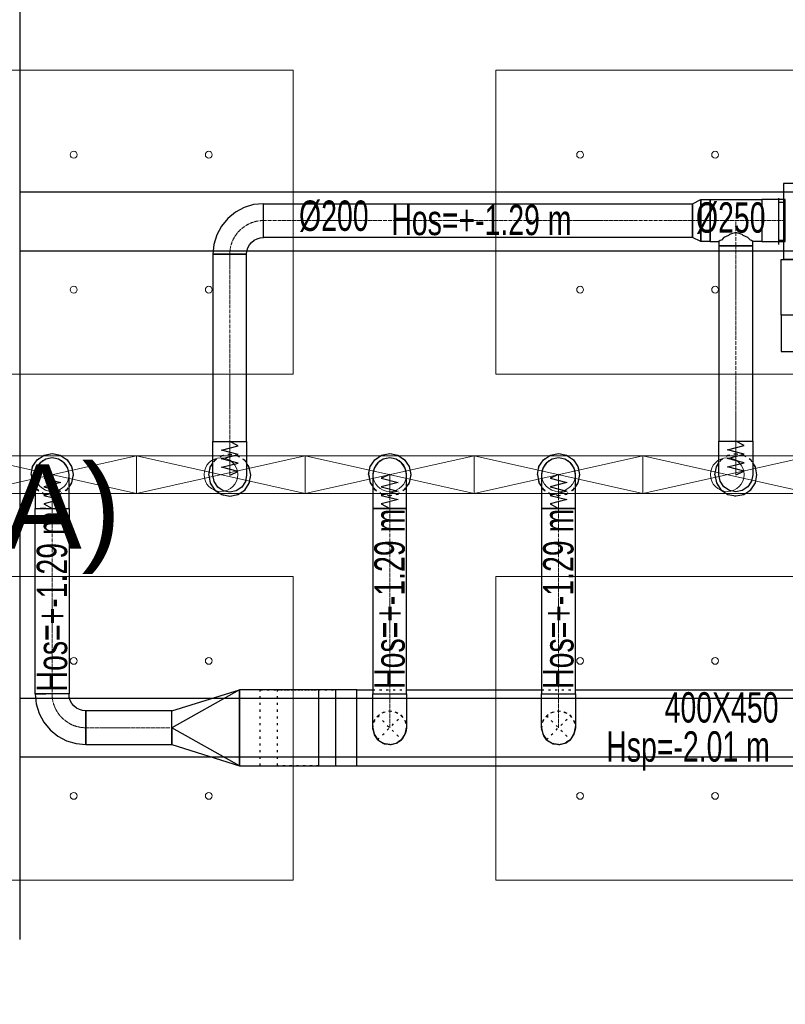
# Model space of a CAD drawing. Header units: centimetres. Extents: x -228435 to 46820, y -89367 to 152985.
# Tile 136 of 252: x -21760 to -17224, y 64865 to 70700. Entities that reach past the tile are written whole.
import ezdxf

# ---------------------------------------------------------------- set-up
doc = ezdxf.new("R2010")
doc.units = ezdxf.units.CM
doc.header["$LTSCALE"] = 50
doc.header["$PDMODE"] = 35
doc.header["$PDSIZE"] = 0.1
for name, pattern in [('CADVENT_CENTERLINE', [9.9, 7.4, -1, 0.5, -1]), ('CADVENT_HIDDEN', [0.8, 0.25, -0.55]), ('Kondygnacja  -0_5$0$HIDDEN', [9.525, 6.35, -3.175]), ('Kondygnacja  -0_5$0$HIDDEN2', [4.7625, 3.175, -1.5875]), ('Osie rzutów$0$DASHDOT2', [12.7, 6.35, -3.175, 0, -3.175])]:
    doc.linetypes.add(name, pattern=pattern)
doc.layers.get('0').update_dxf_attribs({"color": 8})
doc.layers.get('DEFPOINTS').update_dxf_attribs({"color": 8})
for name, color, linetype in [('01-103-Went PP_poziom-0_5$0$L_Nawiew', 3, 'Continuous'), ('bgde-nawiewDETAILS', 1, 'Continuous'), ('bgde-nawiewEXP', 1, 'Continuous'), ('bgde-nawiewHIDDEN', 1, 'Continuous'), ('bgde-tekst', 7, 'Continuous'), ('bgde-wywiewSOL', 5, 'Continuous'), ('Kondygnacja  -0_5$0$ARCH_KONSTR_POWYŻEJ RZUTU', 8, 'Kondygnacja  -0_5$0$HIDDEN'), ('Kondygnacja  -0_5$0$ARCH_KONSTR_POWYŻEJ RZUTU_IST', 8, 'Kondygnacja  -0_5$0$HIDDEN2'), ('Osie rzutów$0$ARCH_INFO_OSIE_IST', 8, 'Osie rzutów$0$DASHDOT2'), ('Osie rzutów$0$ARCH_INFO_OSIE_OPISY_IST', 8, 'Continuous'), ('Pomieszczenia -05$0$ARCH_INFO_OPISY', 8, 'Continuous')]:
    doc.layers.add(name, color=color, linetype=linetype)
for name, color, linetype, lineweight in [('bgde-nawiewCEN', 7, 'Continuous', 13), ('bgde_nawiewnik', 11, 'Continuous', 5), ('Kondygnacja  -0_5$0$ARCH_INFO_WYMIARY', 8, 'Continuous', 9), ('SU Lampy kwadratowe  -05$0$ARCH_SUFITY_PODWIESZANE', 8, 'Continuous', 9)]:
    doc.layers.add(name, color=color, linetype=linetype, lineweight=lineweight)
doc.styles.add('Kondygnacja  -0_5$0$Romans', font='Romans.shx', dxfattribs={"width": 0.7})
doc.styles.add('Pomieszczenia -05$0$Arial', font='ARIAL.TTF')
doc.dimstyles.new('Kondygnacja  -0_5$0$Wymiary 1-100', dxfattribs={"dimtxt": 12, "dimasz": 10, "dimexe": 5, "dimexo": 0, "dimgap": 4, "dimtad": 1, "dimrnd": 0.5, "dimzin": 12, "dimdsep": 46, "dimtxsty": 'Kondygnacja  -0_5$0$Romans', "dimblk": 'Kondygnacja  -0_5$0$_Oblique', "dimcen": 10, "dimdle": 10, "dimclrt": 55, "dimazin": 0, "dimtfac": 1, "dimtmove": 1, "dimatfit": 3, "dimfxl": 0, "dimtolj": 1, "dimtzin": 0, "dimarcsym": 0})

# ---------------------------------------------------------------- blocks, each defined once
blk = doc.blocks.new('Osie rzutów')
at = {"layer": 'Osie rzutów$0$ARCH_INFO_OSIE_IST', "ltscale": 10}
blk.add_line((4436.04, 11000), (13655, 11000), dxfattribs=at)
blk = doc.blocks.new('SU Lampy kwadratowe  -05$0$moduł sufitu')
at = {"layer": 'SU Lampy kwadratowe  -05$0$ARCH_SUFITY_PODWIESZANE'}
for points in [[(60, -60), (240, -60), (240, -240), (60, -240)], [(360, -60), (540, -60), (540, -240), (360, -240)], [(60, -360), (240, -360), (240, -540), (60, -540)], [(360, -360), (540, -360), (540, -540), (360, -540)]]:
    blk.add_lwpolyline(points, close=True, dxfattribs=at)
for centre in [(110, -110), (190, -110), (410, -110), (490, -110), (110, -190), (190, -190), (410, -190), (490, -190), (110, -410), (190, -410), (410, -410), (490, -410), (110, -490), (190, -490), (410, -490), (490, -490)]:
    blk.add_circle(centre, 2, dxfattribs=at)
blk = doc.blocks.new('SU Lampy kwadratowe  -05')
at = {"layer": 'SU Lampy kwadratowe  -05$0$ARCH_SUFITY_PODWIESZANE'}
blk.add_blockref('SU Lampy kwadratowe  -05$0$moduł sufitu', (9860, 11600), dxfattribs=at)
blk = doc.blocks.new('Kondygnacja  -0_5$0$konstrukcja istniejąca -0.5')
at = {"layer": 'Kondygnacja  -0_5$0$ARCH_KONSTR_POWYŻEJ RZUTU_IST', "ltscale": 10}
for points in [[(9938, 12175), (9938, 11025)], [(9938, 11467.89), (10982, 11467.89)], [(10982, 11432.89), (9938, 11432.89)], [(9938, 11167.89), (10982, 11167.89)], [(10982, 11132.89), (9938, 11132.89)]]:
    blk.add_lwpolyline(points, dxfattribs=at)
blk = doc.blocks.new('Kondygnacja  -0_5$0$_Oblique')
at = {"color": 0, "linetype": 'ByBlock', "lineweight": -2}
blk.add_line((-0.5, -0.5), (0.5, 0.5), dxfattribs=at)
blk = doc.blocks.new('*D212')
at = {"layer": 'DEFPOINTS', "color": 0}
for p in [(-30586.3, 81900), (-30681.1, 12489.5), (9064, 12489.5)]:
    blk.add_point(p, dxfattribs=at)
at = {"layer": 'Kondygnacja  -0_5$0$ARCH_INFO_WYMIARY', "color": 0, "lineweight": -2}
for p, q in [((-30673.1, 81900), (-30686.1, 81900)), ((-30681.1, 81910), (-30681.1, 12479.5)), ((-30673.1, 12489.5), (-30686.1, 12489.5))]:
    blk.add_line(p, q, dxfattribs=at)
at = {"layer": 'Kondygnacja  -0_5$0$ARCH_INFO_WYMIARY', "color": 0, "lineweight": -2, "xscale": 10, "yscale": 10, "zscale": 10}
for p, rotation in [((-30681.1, 81900), 90), ((-30681.1, 12489.5), 270)]:
    blk.add_blockref('Kondygnacja  -0_5$0$_Oblique', p, dxfattribs=dict(at, rotation=rotation))
at = {"layer": 'Kondygnacja  -0_5$0$ARCH_INFO_WYMIARY', "color": 55, "insert": (-30691.1, 47194.8), "char_height": 12, "attachment_point": 5, "rotation": 90, "style": 'Kondygnacja  -0_5$0$Romans'}
blk.add_mtext('\\A1;69410.5', dxfattribs=at)
blk = doc.blocks.new('A$C066D7839')
at = {"layer": 'bgde_nawiewnik'}
for p, q in [((-50, -11.15), (-50, 11.15)), ((-50, 11.15), (50, 11.15)), ((-50, -11.15), (50, 11.15)), ((50, -11.15), (-50, 11.15)), ((50, 11.15), (50, -11.15)), ((50, -11.15), (-50, -11.15))]:
    blk.add_line(p, q, dxfattribs=at)
blk.add_circle((0, 0), 10, dxfattribs=at)
blk = doc.blocks.new('A$C5B3E7367')
at = {"layer": '01-103-Went PP_poziom-0_5$0$L_Nawiew'}
h = blk.add_hatch(color=256, dxfattribs=at)
h.paths.add_polyline_path([(215, 704), (215, 674), (331.7, 674), (331.7, 612.1), (445.9, 689), (331.7, 765.9), (331.7, 704)])
h.paths.add_polyline_path([(48.3, 704), (48.3, 674), (215, 674), (215, 704)])
for p, q in [((215, 1525), (165, 1525)), ((165, 1525), (165, 1505)), ((215, 1400), (215, 1530)), ((545, 1530), (215, 1530)), ((215, 1530), (215, 1515)), ((545, 1400), (545, 1530)), ((165, 1505), (215, 1505)), ((243.8, 1452), (268.8, 1452)), ((256.2, 1452), (256.2, 1400)), ((326.2, 1452), (351.2, 1452)), ((338.8, 1452), (338.8, 1400)), ((408.8, 1452), (433.8, 1452)), ((421.2, 1452), (421.2, 1400)), ((491.2, 1452), (516.2, 1452)), ((503.8, 1452), (503.8, 1400)), ((0, 1378), (215, 1378)), ((0, 0), (0, 1378)), ((545, 1400), (215, 1400)), ((215, 1400), (215, 1378)), ((215, 1378), (215, 0)), ((545, 0), (545, 1400)), ((445.9, 689), (331.7, 765.9)), ((331.7, 704), (331.7, 765.9)), ((48.3, 704), (331.7, 704)), ((48.3, 704), (48.3, 674)), ((48.3, 674), (331.7, 674)), ((445.9, 689), (331.7, 612.1)), ((331.7, 612.1), (331.7, 674)), ((215, 0), (0, 0)), ((215, 0), (545, 0))]:
    blk.add_line(p, q, dxfattribs=at)
blk = doc.blocks.new('A$C53CA46B8')
at = {"layer": 'bgde-wywiewSOL'}
for p, q in [((200.4, 481.1), (-249.6, 481.1)), ((-249.6, 481.1), (-249.6, -878.9)), ((112.9, 511.1), (-162.1, 511.1)), ((-137.1, 481.1), (-137.1, 511.1)), ((87.9, 481.1), (87.9, 511.1)), ((200.4, 481.1), (200.4, -878.9)), ((200.4, -878.9), (-249.6, -878.9)), ((112.9, -908.9), (-162.1, -908.9)), ((-137.1, -878.9), (-137.1, -908.9)), ((87.9, -878.9), (87.9, -908.9))]:
    blk.add_line(p, q, dxfattribs=at)
at = {"layer": '01-103-Went PP_poziom-0_5$0$L_Nawiew'}
blk.add_blockref('A$C5B3E7367', (-794.6, -893.9), dxfattribs=at)

msp = doc.modelspace()

# ---------------------------------------------------------------- linework, layer by layer
at = {"layer": 'bgde-nawiewCEN', "linetype": 'CADVENT_CENTERLINE', "ltscale": 0.06}
for p, q in [((-17773.021, 69509.622), (-20315.266, 69509.622)), ((-17670.021, 69509.622), (-17773.021, 69509.622)), ((-17670.021, 69509.622), (-17517.021, 69509.622)), ((-17517.021, 69359.622), (-17517.021, 69509.622)), ((-17517.021, 69509.622), (-17364.021, 69509.622)), ((-17364.021, 69509.622), (-17224.021, 69509.622)), ((-17517.021, 69359.622), (-17517.021, 68202.562)), ((-20515.266, 69309.622), (-20515.266, 68200.784)), ((-20515.266, 68200.784), (-20515.266, 68182.088)), ((-20515.266, 68182.088), (-20515.266, 68130.977)), ((-17517.021, 68202.562), (-17517.021, 68183.865)), ((-17517.021, 68183.865), (-17517.021, 68132.754)), ((-20515.266, 68130.977), (-20515.266, 68103.184)), ((-20515.266, 68103.184), (-20515.266, 68079.658)), ((-17517.021, 68132.754), (-17517.021, 68104.962)), ((-17517.021, 68104.962), (-17517.021, 68081.436)), ((-20515.266, 68079.658), (-20515.266, 68060.043)), ((-20515.266, 68060.043), (-20515.266, 68043.984)), ((-20515.266, 68043.984), (-20515.266, 68031.125)), ((-17517.021, 68081.436), (-17517.021, 68061.821)), ((-17517.021, 68061.821), (-17517.021, 68045.762)), ((-17517.021, 68045.762), (-17517.021, 68032.902)), ((-21567.838, 68003.485), (-21567.838, 68003.959)), ((-21567.838, 68002.359), (-21567.838, 68003.485)), ((-21567.838, 68000.166), (-21567.838, 68002.359)), ((-21567.838, 67996.552), (-21567.838, 68000.166)), ((-21567.838, 67991.159), (-21567.838, 67996.552)), ((-21567.838, 67983.633), (-21567.838, 67991.159)), ((-21567.838, 67973.618), (-21567.838, 67983.633)), ((-20515.266, 68031.125), (-20515.266, 68021.11)), ((-20515.266, 68021.11), (-20515.266, 68013.584)), ((-20515.266, 68013.584), (-20515.266, 68008.191)), ((-20515.266, 68008.191), (-20515.266, 68004.577)), ((-20515.266, 68004.577), (-20515.266, 68002.384)), ((-20515.266, 68002.384), (-20515.266, 68001.258)), ((-20515.266, 68001.258), (-20515.266, 68000.784)), ((-19567.838, 68003.485), (-19567.838, 68003.959)), ((-19567.838, 68002.359), (-19567.838, 68003.485)), ((-19567.838, 68000.166), (-19567.838, 68002.359)), ((-19567.838, 67996.552), (-19567.838, 68000.166)), ((-19567.838, 67991.159), (-19567.838, 67996.552)), ((-19567.838, 67983.633), (-19567.838, 67991.159)), ((-19567.838, 67973.618), (-19567.838, 67983.633)), ((-18567.838, 68003.485), (-18567.838, 68003.959)), ((-18567.838, 68002.359), (-18567.838, 68003.485)), ((-18567.838, 68000.166), (-18567.838, 68002.359)), ((-18567.838, 67996.552), (-18567.838, 68000.166)), ((-18567.838, 67991.159), (-18567.838, 67996.552)), ((-18567.838, 67983.633), (-18567.838, 67991.159)), ((-18567.838, 67973.618), (-18567.838, 67983.633)), ((-17517.021, 68032.902), (-17517.021, 68022.888)), ((-17517.021, 68022.888), (-17517.021, 68015.362)), ((-17517.021, 68015.362), (-17517.021, 68009.969)), ((-17517.021, 68009.969), (-17517.021, 68006.354)), ((-17517.021, 68006.354), (-17517.021, 68004.162)), ((-17517.021, 68004.162), (-17517.021, 68003.036)), ((-17517.021, 68003.036), (-17517.021, 68002.562)), ((-21567.838, 67960.759), (-21567.838, 67973.618)), ((-21567.838, 67944.7), (-21567.838, 67960.759)), ((-21567.838, 67925.085), (-21567.838, 67944.7)), ((-21567.838, 67901.559), (-21567.838, 67925.085)), ((-19567.838, 67960.759), (-19567.838, 67973.618)), ((-19567.838, 67944.7), (-19567.838, 67960.759)), ((-19567.838, 67925.085), (-19567.838, 67944.7)), ((-19567.838, 67901.559), (-19567.838, 67925.085)), ((-18567.838, 67960.759), (-18567.838, 67973.618)), ((-18567.838, 67944.7), (-18567.838, 67960.759)), ((-18567.838, 67925.085), (-18567.838, 67944.7)), ((-18567.838, 67901.559), (-18567.838, 67925.085)), ((-21567.838, 67873.766), (-21567.838, 67901.559)), ((-21567.838, 67822.655), (-21567.838, 67873.766)), ((-19567.838, 67873.766), (-19567.838, 67901.559)), ((-19567.838, 67822.655), (-19567.838, 67873.766)), ((-18567.838, 67873.766), (-18567.838, 67901.559)), ((-18567.838, 67822.655), (-18567.838, 67873.766)), ((-21567.838, 67803.959), (-21567.838, 67822.655)), ((-21567.838, 67803.959), (-21567.838, 66703.983)), ((-19567.838, 67803.959), (-19567.838, 67822.655)), ((-19567.838, 67803.959), (-19567.838, 66703.983)), ((-18567.838, 67803.959), (-18567.838, 67822.655)), ((-18567.838, 67803.959), (-18567.838, 66703.983)), ((-19567.838, 66703.983), (-19567.838, 66503.983)), ((-18567.838, 66703.983), (-18567.838, 66503.983)), ((-21367.838, 66503.983), (-20858.633, 66503.983))]:
    msp.add_line(p, q, dxfattribs=at)
for centre, start, end in [((-20315.266, 69309.622), 90, 180), ((-21367.838, 66703.983), 180, 270)]:
    msp.add_arc(centre, 200, start, end, dxfattribs=at)
at = {"layer": 'bgde-nawiewDETAILS', "linetype": 'CADVENT_HIDDEN'}
for p, q in [((-19638.549, 66433.272), (-19497.127, 66574.694)), ((-19638.549, 66574.694), (-19497.127, 66433.272)), ((-18638.549, 66433.272), (-18497.127, 66574.694)), ((-18638.549, 66574.694), (-18497.127, 66433.272))]:
    msp.add_line(p, q, dxfattribs=at)
at = {"layer": 'bgde-nawiewEXP', "linetype": 'Continuous'}
for points in [[(-17773.021, 69409.622), (-17773.021, 69609.622), (-17724.864, 69634.622), (-17724.864, 69384.622)], [(-17724.864, 69384.622), (-17724.864, 69634.622), (-17670.021, 69634.622), (-17670.021, 69384.622)], [(-17364.021, 69384.622), (-17224.021, 69384.622), (-17224.021, 69634.622), (-17364.021, 69634.622), (-17364.021, 69394.137)], [(-20615.266, 69309.622), (-20415.266, 69309.622), (-20413.344, 69329.131), (-20407.654, 69347.89), (-20398.413, 69365.179), (-20385.976, 69380.332), (-20370.823, 69392.769), (-20353.534, 69402.01), (-20334.775, 69407.7), (-20315.266, 69409.622), (-20315.266, 69609.622), (-20373.793, 69603.857), (-20430.071, 69586.786), (-20481.937, 69559.063), (-20527.398, 69521.754), (-20564.707, 69476.293), (-20592.43, 69424.427), (-20609.501, 69368.149)], [(-20315.266, 69409.622), (-20315.266, 69609.622), (-17773.021, 69609.622), (-17773.021, 69409.622)], [(-17617.021, 68202.562), (-17417.021, 68202.562), (-17417.021, 69359.622), (-17617.021, 69359.622)], [(-20615.266, 68200.784), (-20415.266, 68200.784), (-20415.266, 69309.622), (-20615.266, 69309.622)], [(-20615.266, 68000.784), (-20615.266, 68200.784), (-20415.266, 68200.784), (-20415.266, 68000.784), (-20422.878, 67962.516), (-20444.555, 67930.073), (-20476.997, 67908.396), (-20515.266, 67900.784), (-20553.534, 67908.396), (-20585.976, 67930.073), (-20607.654, 67962.516)], [(-17617.021, 68002.562), (-17617.021, 68202.562), (-17417.021, 68202.562), (-17417.021, 68002.562), (-17424.633, 67964.293), (-17446.31, 67931.851), (-17478.752, 67910.174), (-17517.021, 67902.562), (-17555.289, 67910.174), (-17587.731, 67931.851), (-17609.409, 67964.293)], [(-21667.838, 67973.618), (-21667.838, 67803.959), (-21467.838, 67803.959), (-21467.838, 68003.959), (-21475.45, 68042.227), (-21497.127, 68074.67), (-21529.57, 68096.347), (-21567.838, 68103.959), (-21606.106, 68096.347), (-21638.549, 68074.67), (-21660.226, 68042.227), (-21667.838, 68003.959), (-21667.838, 67983.633)], [(-19667.838, 67973.618), (-19667.838, 67803.959), (-19467.838, 67803.959), (-19467.838, 68003.959), (-19475.45, 68042.227), (-19497.127, 68074.67), (-19529.57, 68096.347), (-19567.838, 68103.959), (-19606.106, 68096.347), (-19638.549, 68074.67), (-19660.226, 68042.227), (-19667.838, 68003.959), (-19667.838, 67983.633)], [(-18667.838, 67960.759), (-18667.838, 67803.959), (-18467.838, 67803.959), (-18467.838, 68003.959), (-18475.45, 68042.227), (-18497.127, 68074.67), (-18529.57, 68096.347), (-18567.838, 68103.959), (-18606.106, 68096.347), (-18638.549, 68074.67), (-18660.226, 68042.227), (-18667.838, 68003.959), (-18667.838, 67973.618)], [(-19667.838, 66703.983), (-19467.838, 66703.983), (-19467.838, 67803.959), (-19667.838, 67803.959)], [(-18667.838, 66703.983), (-18467.838, 66703.983), (-18467.838, 67803.959), (-18667.838, 67803.959)], [(-21667.838, 66703.983), (-21662.074, 66645.456), (-21645.002, 66589.178), (-21617.279, 66537.312), (-21579.97, 66491.851), (-21534.509, 66454.542), (-21482.643, 66426.819), (-21426.365, 66409.748), (-21367.838, 66403.983), (-21367.838, 66603.983), (-21387.347, 66605.905), (-21406.106, 66611.595), (-21423.395, 66620.836), (-21438.549, 66633.272), (-21450.985, 66648.426), (-21460.226, 66665.715), (-21465.917, 66684.474), (-21467.838, 66703.983), (-21660.226, 66703.983)], [(-20858.633, 66403.983), (-20458.633, 66278.983), (-19988.119, 66278.983), (-19988.119, 66728.983), (-20458.633, 66728.983), (-20458.633, 66278.983), (-20858.633, 66503.983), (-20858.633, 66411.595)], [(-20858.633, 66503.983), (-20858.633, 66603.983), (-20458.633, 66728.983)], [(-21367.838, 66403.983), (-20858.633, 66403.983), (-20858.633, 66603.983), (-21367.838, 66603.983), (-21367.838, 66411.595)]]:
    msp.add_lwpolyline(points, close=True, dxfattribs=at)
for points in [[(-17670.021, 69384.622), (-17670.021, 69634.622), (-17364.021, 69634.622), (-17364.021, 69384.622), (-17417.021, 69384.622)], [(-17670.021, 69384.622), (-17617.021, 69384.622), (-17617.021, 69359.622), (-17417.021, 69359.622), (-17417.021, 69384.622), (-17424.633, 69392.234), (-17431.025, 69394.137), (-17446.31, 69409.421), (-17472.766, 69421.233), (-17478.752, 69427.219), (-17517.021, 69438.611), (-17555.289, 69427.219), (-17561.275, 69421.233), (-17587.731, 69409.421), (-17603.016, 69394.137), (-17609.409, 69392.234), (-17617.021, 69384.622)], [(-21692.838, 68003.959), (-21683.323, 68051.794), (-21656.226, 68092.347), (-21615.674, 68119.444), (-21567.838, 68128.959), (-21520.003, 68119.444), (-21479.45, 68092.347), (-21452.353, 68051.794), (-21442.838, 68003.959), (-21452.353, 67956.123), (-21467.838, 67932.949)], [(-19692.838, 68003.959), (-19683.323, 68051.794), (-19656.226, 68092.347), (-19615.674, 68119.444), (-19567.838, 68128.959), (-19520.003, 68119.444), (-19479.45, 68092.347), (-19452.353, 68051.794), (-19442.838, 68003.959), (-19452.353, 67956.123), (-19467.838, 67932.949)], [(-18692.838, 68003.959), (-18683.323, 68051.794), (-18656.226, 68092.347), (-18615.674, 68119.444), (-18567.838, 68128.959), (-18520.003, 68119.444), (-18479.45, 68092.347), (-18452.353, 68051.794), (-18442.838, 68003.959), (-18452.353, 67956.123), (-18467.838, 67932.949)], [(-20640.266, 68000.784), (-20630.751, 67952.948), (-20603.654, 67912.396), (-20563.101, 67885.299), (-20515.266, 67875.784), (-20467.43, 67885.299), (-20426.877, 67912.396), (-20399.781, 67952.948), (-20390.266, 68000.784), (-20399.781, 68048.619), (-20415.266, 68071.794)], [(-20640.266, 68000.784), (-20630.751, 68048.619), (-20615.266, 68071.794)], [(-17642.021, 68002.562), (-17632.506, 67954.726), (-17605.409, 67914.173), (-17564.856, 67887.077), (-17517.021, 67877.562), (-17469.185, 67887.077), (-17428.632, 67914.173), (-17401.536, 67954.726), (-17392.021, 68002.562), (-17401.536, 68050.397), (-17417.021, 68073.572)], [(-17642.021, 68002.562), (-17632.506, 68050.397), (-17617.021, 68073.572)], [(-21692.838, 68003.959), (-21683.323, 67956.123), (-21667.838, 67932.949)], [(-19692.838, 68003.959), (-19683.323, 67956.123), (-19667.838, 67932.949)], [(-18692.838, 68003.959), (-18683.323, 67956.123), (-18667.838, 67932.949)], [(-21667.838, 66703.983), (-21667.838, 67803.959), (-21606.106, 67803.959)], [(-21606.106, 67803.959), (-21638.549, 67803.959)], [(-21606.106, 67803.959), (-21467.838, 67803.959), (-21467.838, 66703.983), (-21638.549, 66703.983)], [(-21667.838, 66703.983), (-21660.226, 66703.983)], [(-21660.226, 66703.983), (-21667.838, 66703.983)], [(-21660.226, 66703.983), (-21606.106, 66703.983)], [(-20458.633, 66278.983), (-20458.633, 66728.983)], [(-19988.119, 66278.983), (-19762, 66278.983), (-19762, 66728.983), (-19988.119, 66728.983)], [(-19886.103, 66278.983), (-19886.103, 66728.983)], [(-19762, 66278.983), (-19762, 66728.983), (-19667.838, 66728.983)], [(-19762, 66278.983), (-5217.031, 66278.983), (-5217.031, 66728.983), (-5467.838, 66728.983)], [(-19667.838, 66503.983), (-19667.838, 66703.983), (-19467.838, 66703.983), (-19467.838, 66503.983), (-19473.096, 66477.549)], [(-19467.838, 66728.983), (-18667.838, 66728.983)], [(-18667.838, 66503.983), (-18667.838, 66703.983), (-18467.838, 66703.983), (-18467.838, 66503.983), (-18473.168, 66477.187)], [(-18467.838, 66728.983), (-16667.838, 66728.983)], [(-19667.838, 66503.983), (-19660.226, 66465.715), (-19657.151, 66461.112)], [(-19667.838, 66503.983), (-19660.226, 66465.715), (-19638.549, 66433.272), (-19653.523, 66455.682)], [(-19667.533, 66496.173), (-19666.88, 66501.67)], [(-19667.533, 66496.173), (-19656.955, 66458.616), (-19640.277, 66437.444)], [(-19497.127, 66433.272), (-19475.45, 66465.715), (-19467.838, 66503.983)], [(-19497.127, 66433.272), (-19475.45, 66465.715), (-19474.37, 66471.144)], [(-19496.169, 66435.585), (-19491.821, 66439.011), (-19472.744, 66473.047), (-19469.566, 66499.811)], [(-18667.838, 66503.983), (-18660.226, 66465.715), (-18657.27, 66461.291)], [(-18667.838, 66503.983), (-18660.226, 66465.715), (-18638.549, 66433.272), (-18653.727, 66455.989)], [(-18667.555, 66496.466), (-18666.912, 66501.748)], [(-18667.555, 66496.466), (-18657.088, 66458.878), (-18640.245, 66437.367)], [(-18497.127, 66433.272), (-18475.45, 66465.715), (-18467.838, 66503.983)], [(-18497.127, 66433.272), (-18475.45, 66465.715), (-18474.412, 66470.933)], [(-18496.202, 66435.507), (-18492.012, 66438.788), (-18472.835, 66472.768), (-18469.534, 66499.888)], [(-19638.549, 66433.272), (-19606.106, 66411.595), (-19600.677, 66410.515)], [(-19638.549, 66433.272), (-19606.106, 66411.595), (-19567.838, 66403.983), (-19594.273, 66409.241)], [(-19636.236, 66432.314), (-19632.81, 66427.966), (-19598.774, 66408.889), (-19572.01, 66405.711)], [(-19567.838, 66403.983), (-19529.57, 66411.595), (-19497.127, 66433.272), (-19519.537, 66418.299)], [(-19567.838, 66403.983), (-19529.57, 66411.595), (-19524.967, 66414.671)], [(-19565.525, 66404.941), (-19560.028, 66404.289), (-19522.471, 66414.866), (-19501.299, 66431.544)], [(-18638.549, 66433.272), (-18606.106, 66411.595), (-18600.888, 66410.557)], [(-18638.549, 66433.272), (-18606.106, 66411.595), (-18567.838, 66403.983), (-18594.634, 66409.313)], [(-18636.314, 66432.347), (-18633.033, 66428.157), (-18599.053, 66408.98), (-18571.933, 66405.679)], [(-18567.838, 66403.983), (-18529.57, 66411.595), (-18497.127, 66433.272), (-18519.844, 66418.094)], [(-18567.838, 66403.983), (-18529.57, 66411.595), (-18525.146, 66414.551)], [(-18565.603, 66404.909), (-18560.321, 66404.266), (-18522.733, 66414.733), (-18501.222, 66431.576)]]:
    msp.add_lwpolyline(points, dxfattribs=at)
at = {"layer": 'bgde-nawiewEXP'}
for points in [[(-20515.266, 68000.784), (-20465.266, 68022.082), (-20565.266, 68047.443), (-20465.266, 68072.664), (-20565.266, 68097.949), (-20465.266, 68123.484), (-20565.266, 68148.843), (-20465.266, 68174.302), (-20515.266, 68200.784)], [(-17517.021, 68002.562), (-17467.021, 68023.859), (-17567.021, 68049.221), (-17467.021, 68074.441), (-17567.021, 68099.726), (-17467.021, 68125.261), (-17567.021, 68150.621), (-17467.021, 68176.079), (-17517.021, 68202.562)], [(-21567.838, 68003.959), (-21617.838, 67982.661), (-21517.838, 67957.299), (-21617.838, 67932.079), (-21517.838, 67906.794), (-21617.838, 67881.259), (-21517.838, 67855.9), (-21617.838, 67830.441), (-21567.838, 67803.959)], [(-19567.838, 68003.959), (-19617.838, 67982.661), (-19517.838, 67957.299), (-19617.838, 67932.079), (-19517.838, 67906.794), (-19617.838, 67881.259), (-19517.838, 67855.9), (-19617.838, 67830.441), (-19567.838, 67803.959)], [(-18567.838, 68003.959), (-18617.838, 67982.661), (-18517.838, 67957.299), (-18617.838, 67932.079), (-18517.838, 67906.794), (-18617.838, 67881.259), (-18517.838, 67855.9), (-18617.838, 67830.441), (-18567.838, 67803.959)]]:
    msp.add_lwpolyline(points, dxfattribs=at)
at = {"layer": 'bgde-nawiewHIDDEN', "linetype": 'CADVENT_HIDDEN'}
for points in [[(-21692.838, 68003.959), (-21683.323, 68051.794), (-21656.226, 68092.347), (-21615.674, 68119.444), (-21567.838, 68128.959), (-21520.003, 68119.444), (-21479.45, 68092.347), (-21452.353, 68051.794), (-21442.838, 68003.959), (-21452.353, 67956.123), (-21479.45, 67915.571), (-21520.003, 67888.474), (-21567.838, 67878.959), (-21615.674, 67888.474), (-21656.226, 67915.571), (-21667.838, 67932.949)], [(-20640.266, 68000.784), (-20630.751, 67952.948), (-20603.654, 67912.396), (-20563.101, 67885.299), (-20515.266, 67875.784), (-20467.43, 67885.299), (-20426.877, 67912.396), (-20399.781, 67952.948), (-20390.266, 68000.784), (-20399.781, 68048.619), (-20426.877, 68089.172), (-20467.43, 68116.269), (-20515.266, 68125.784), (-20563.101, 68116.269), (-20603.654, 68089.172), (-20615.266, 68071.794)], [(-20640.266, 68000.784), (-20630.751, 68048.619), (-20603.654, 68089.172), (-20563.101, 68116.269), (-20515.266, 68125.784), (-20467.43, 68116.269), (-20426.877, 68089.172), (-20415.266, 68071.794)], [(-19692.838, 68003.959), (-19683.323, 68051.794), (-19656.226, 68092.347), (-19615.674, 68119.444), (-19567.838, 68128.959), (-19520.003, 68119.444), (-19479.45, 68092.347), (-19452.353, 68051.794), (-19442.838, 68003.959), (-19452.353, 67956.123), (-19479.45, 67915.571), (-19520.003, 67888.474), (-19567.838, 67878.959), (-19615.674, 67888.474), (-19656.226, 67915.571), (-19667.838, 67932.949)], [(-18692.838, 68003.959), (-18683.323, 68051.794), (-18656.226, 68092.347), (-18615.674, 68119.444), (-18567.838, 68128.959), (-18520.003, 68119.444), (-18479.45, 68092.347), (-18452.353, 68051.794), (-18442.838, 68003.959), (-18452.353, 67956.123), (-18479.45, 67915.571), (-18520.003, 67888.474), (-18567.838, 67878.959), (-18615.674, 67888.474), (-18656.226, 67915.571), (-18667.838, 67932.949)], [(-17642.021, 68002.562), (-17632.506, 67954.726), (-17605.409, 67914.173), (-17564.856, 67887.077), (-17517.021, 67877.562), (-17469.185, 67887.077), (-17428.632, 67914.173), (-17401.536, 67954.726), (-17392.021, 68002.562), (-17401.536, 68050.397), (-17428.632, 68090.95), (-17469.185, 68118.047), (-17517.021, 68127.562), (-17564.856, 68118.047), (-17605.409, 68090.95), (-17617.021, 68073.572)], [(-17642.021, 68002.562), (-17632.506, 68050.397), (-17605.409, 68090.95), (-17564.856, 68118.047), (-17517.021, 68127.562), (-17469.185, 68118.047), (-17428.632, 68090.95), (-17417.021, 68073.572)], [(-21692.838, 68003.959), (-21683.323, 67956.123), (-21656.226, 67915.571), (-21615.674, 67888.474), (-21567.838, 67878.959), (-21520.003, 67888.474), (-21479.45, 67915.571), (-21467.838, 67932.949)], [(-19692.838, 68003.959), (-19683.323, 67956.123), (-19656.226, 67915.571), (-19615.674, 67888.474), (-19567.838, 67878.959), (-19520.003, 67888.474), (-19479.45, 67915.571), (-19467.838, 67932.949)], [(-18692.838, 68003.959), (-18683.323, 67956.123), (-18656.226, 67915.571), (-18615.674, 67888.474), (-18567.838, 67878.959), (-18520.003, 67888.474), (-18479.45, 67915.571), (-18467.838, 67932.949)], [(-20334.53, 66278.983), (-19988.119, 66278.983), (-20232.514, 66278.983), (-20232.514, 66728.983), (-19886.103, 66728.983)], [(-20334.53, 66278.983), (-20334.53, 66728.983), (-19988.119, 66728.983)], [(-19988.12, 66278.983), (-19988.12, 66728.983)], [(-19886.106, 66278.983), (-19886.106, 66728.983)], [(-19667.838, 66728.983), (-19467.838, 66728.983)], [(-18667.838, 66728.983), (-18467.838, 66728.983)], [(-19667.838, 66503.983), (-19660.226, 66542.251), (-19638.549, 66574.694), (-19606.106, 66596.371), (-19567.838, 66603.983), (-19529.57, 66596.371), (-19497.127, 66574.694), (-19475.45, 66542.251), (-19467.838, 66503.983)], [(-19666.88, 66501.67), (-19662.933, 66534.919), (-19643.855, 66568.955), (-19613.205, 66593.1), (-19575.648, 66603.678), (-19536.902, 66599.078), (-19502.866, 66580), (-19478.721, 66549.35), (-19468.144, 66511.793), (-19469.566, 66499.811)], [(-18667.838, 66503.983), (-18660.226, 66542.251), (-18638.549, 66574.694), (-18606.106, 66596.371), (-18567.838, 66603.983), (-18529.57, 66596.371), (-18497.127, 66574.694), (-18475.45, 66542.251), (-18467.838, 66503.983)], [(-18666.912, 66501.748), (-18662.841, 66535.198), (-18643.664, 66569.178), (-18612.943, 66593.233), (-18575.355, 66603.7), (-18536.623, 66598.986), (-18502.643, 66579.809), (-18478.588, 66549.088), (-18468.121, 66511.5), (-18469.534, 66499.888)], [(-19657.151, 66461.112), (-19653.523, 66455.682)], [(-19474.37, 66471.144), (-19473.096, 66477.549)], [(-18657.27, 66461.291), (-18653.727, 66455.989)], [(-18474.412, 66470.933), (-18473.168, 66477.187)], [(-19640.277, 66437.444), (-19636.236, 66432.314)], [(-19600.677, 66410.515), (-19594.273, 66409.241)], [(-19572.01, 66405.711), (-19565.525, 66404.941)], [(-19524.967, 66414.671), (-19519.537, 66418.299)], [(-19501.299, 66431.544), (-19496.169, 66435.585)], [(-18640.245, 66437.367), (-18636.314, 66432.347)], [(-18600.888, 66410.557), (-18594.634, 66409.313)], [(-18571.933, 66405.679), (-18565.603, 66404.909)], [(-18525.146, 66414.551), (-18519.844, 66418.094)], [(-18501.222, 66431.576), (-18496.202, 66435.507)], [(-19988.119, 66278.983), (-19886.103, 66278.983)]]:
    msp.add_lwpolyline(points, dxfattribs=at)

# ---------------------------------------------------------------- block references
at = {"layer": '01-103-Went PP_poziom-0_5$0$L_Nawiew', "xscale": -1, "rotation": 270}
msp.add_blockref('A$C53CA46B8', (-16355.177, 69528.878, 2865), dxfattribs=at)
at = {"layer": '01-103-Went PP_poziom-0_5$0$L_Nawiew', "xscale": 10, "yscale": 10, "zscale": 10}
for p in [(-21567.836, 68003.959, 742.119), (-20567.836, 68003.959, 742.119), (-19567.836, 68003.959, 742.119), (-18567.836, 68003.959, 742.119), (-17567.836, 68003.959, 742.119)]:
    msp.add_blockref('A$C066D7839', p, dxfattribs=at)
at = {"layer": 'Kondygnacja  -0_5$0$ARCH_KONSTR_POWYŻEJ RZUTU', "xscale": 10, "yscale": 10, "zscale": 10}
msp.add_blockref('Kondygnacja  -0_5$0$konstrukcja istniejąca -0.5', (-121140, -45000), dxfattribs=at)
at = {"layer": 'Osie rzutów$0$ARCH_INFO_OSIE_OPISY_IST', "xscale": 10, "yscale": 10, "zscale": 10}
msp.add_blockref('Osie rzutów', (-121140, -45000), dxfattribs=at)
at = {"layer": 'SU Lampy kwadratowe  -05$0$ARCH_SUFITY_PODWIESZANE', "xscale": 10, "yscale": 10, "zscale": 10}
msp.add_blockref('SU Lampy kwadratowe  -05', (-121140, -45000), dxfattribs=at)

# ---------------------------------------------------------------- texts
at = {"layer": 'bgde-tekst', "width": 0.7}
for s, p in [('%%c200', (-20104.982, 69448.496, 210.499)), ('%%c250', (-17753.3, 69437.657, 210.499)), ('Hos=+-1.29 m ', (-19558.329, 69423.315, 1500.499)), ('400X450', (-17938.777, 66534.601)), ('400X450', (-17938.777, 66534.601, 1920)), ('Hsp=-2.01 m ', (-18284.913, 66302.906, -1617.971)), ('Hsp=-2.01 m ', (-18284.913, 66302.906, 302.029))]:
    msp.add_text(s, height=180, dxfattribs=at).set_placement(p)
for p in [(-19478.896, 66734.164, 742.119), (-18478.896, 66734.164, 742.119), (-21478.896, 66718.748, 630)]:
    msp.add_text('Hos=+-1.29 m ', height=180, rotation=90, dxfattribs=at).set_placement(p)
at = {"layer": 'Pomieszczenia -05$0$ARCH_INFO_OPISY', "insert": (-27116.848, 67740.665), "char_height": 500, "width": 19873.35743, "attachment_point": 5, "style": 'Pomieszczenia -05$0$Arial'}
msp.add_mtext('PUSTKA NAD KONDYGNACJĄ -1 (A)', dxfattribs=at)

# ---------------------------------------------------------------- dimensions: what is measured, and where the dimension line sits
at = {"layer": 'Kondygnacja  -0_5$0$ARCH_INFO_WYMIARY'}
dim = msp.add_linear_dim(base=(-30681.114, 12489.5), p1=(-30586.301, 81900), p2=(9064, 12489.5), angle=90, dimstyle='Kondygnacja  -0_5$0$Wymiary 1-100', dxfattribs=at)
dim.commit()
dim.dimension.update_dxf_attribs({"geometry": '*D212', "text_midpoint": (-30691.114, 47194.75)})

doc.saveas('drawing.dxf')
